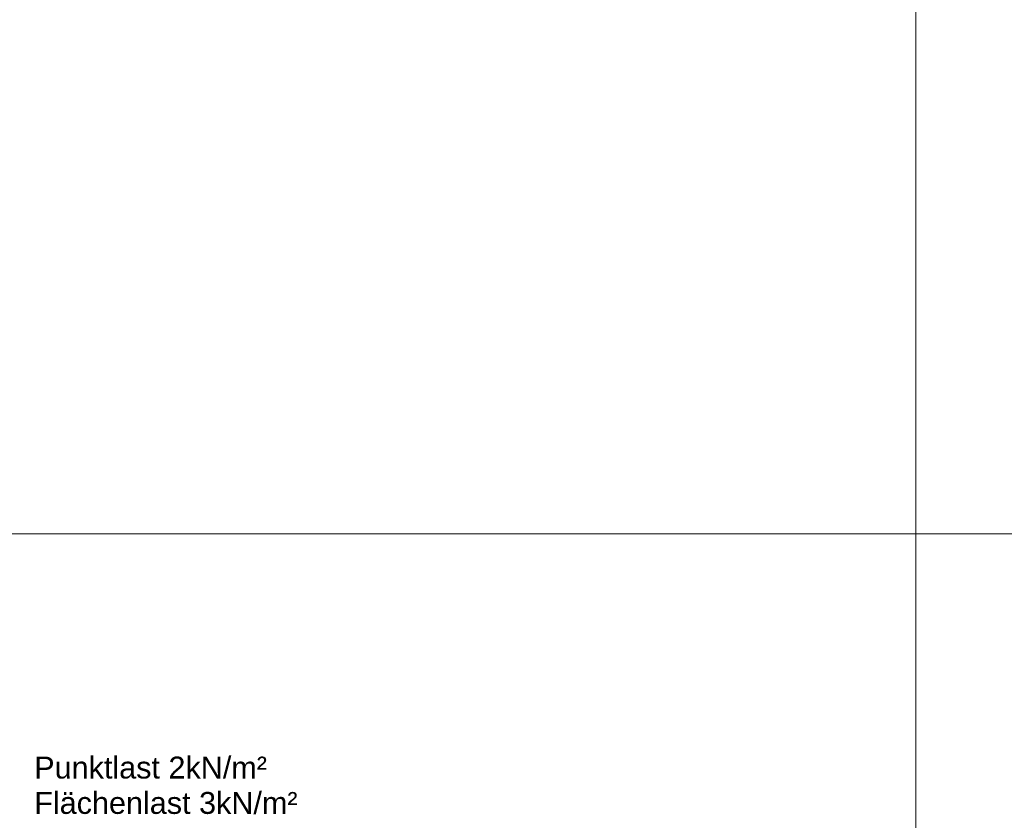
# Model space of a CAD drawing. Header units: metres. Extents: x 0.4 to 30.1, y -10.7 to 8.6.
# Tile 205 of 256: x 7 to 8.1, y 3.9 to 4.8. Entities that reach past the tile are written whole.
import ezdxf

# ---------------------------------------------------------------- set-up
doc = ezdxf.new("R2010")
doc.units = ezdxf.units.M
doc.layers.add('_Bodenaufbauten 20230510 (2D)', color=7, linetype='Continuous', lineweight=9)
doc.layers.add('Keine', color=7, linetype='Continuous', lineweight=9)
doc.styles.add('Arial', font='arial.ttf')

# ---------------------------------------------------------------- blocks, each defined once
blk = doc.blocks.new('Bodenaufbauten 20230510 (2D)')
at = {"layer": 'Keine', "color": 255, "flags": 128}
for points in [[(6, 6.6), (8, 6.6), (8, 4.2), (6, 4.2)], [(8, 6.6), (10, 6.6), (10, 4.2), (8, 4.2)], [(6, 4.2), (8, 4.2), (8, 1.8), (6, 1.8)], [(8, 4.2), (10, 4.2), (10, 1.8), (8, 1.8)]]:
    blk.add_lwpolyline(points, close=True, dxfattribs=at)
at = {"layer": 'Keine', "color": 7, "transparency": 33554687, "insert": (6.98428, 3.94351), "char_height": 0.0252181, "attachment_point": 1, "line_spacing_factor": 0.969122, "style": 'Arial'}
blk.add_mtext('Punktlast 2kN/m²\\PFlächenlast 3kN/m²', dxfattribs=at)

msp = doc.modelspace()

# ---------------------------------------------------------------- block references
at = {"layer": '_Bodenaufbauten 20230510 (2D)'}
msp.add_blockref('Bodenaufbauten 20230510 (2D)', (0, 0), dxfattribs=at)

doc.saveas('drawing.dxf')
